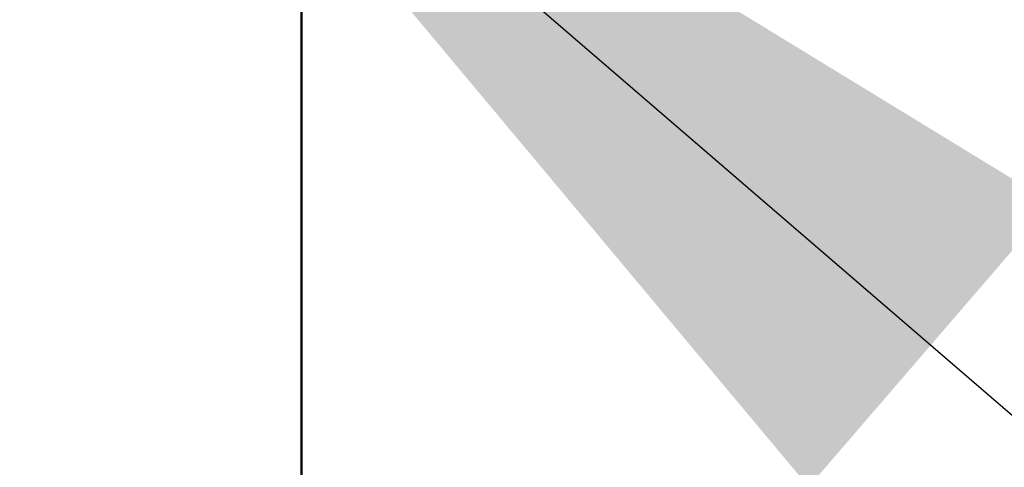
# Model space of a CAD drawing. Header units: inches. Extents: x 1 to 203, y 4 to 128.
# Tile 54 of 127: x 63.987 to 64.498, y 79.287 to 79.52. Entities that reach past the tile are written whole.
import ezdxf

# ---------------------------------------------------------------- set-up
doc = ezdxf.new("R2010")
doc.units = ezdxf.units.IN
doc.header["$LTSCALE"] = 6
doc.header["$MEASUREMENT"] = 0
doc.layers.add('Symbol (ANSI)', color=7, linetype='Continuous', lineweight=25)
doc.layers.add('Visible (ANSI)', color=7, linetype='Continuous', lineweight=50)
doc.styles.add('Note Text (ANSI)', font='tahoma.ttf')
doc.dimstyles.new('Default (ANSI)$7', dxfattribs={"dimscale": 6, "dimtxt": 0.12, "dimasz": 0.098425, "dimexe": 0.125, "dimexo": 0.0625, "dimgap": 0.031496, "dimtad": 0, "dimtih": 1, "dimtoh": 1, "dimrnd": 1e-08, "dimzin": 4, "dimdsep": 46, "dimtxsty": 'Note Text (ANSI)', "dimcen": 0.09, "dimdle": 0.393701, "dimclrd": 256, "dimclre": 256, "dimclrt": 256, "dimadec": 0, "dimazin": 1, "dimtfac": 1, "dimtofl": 0, "dimtmove": 0, "dimatfit": 3, "dimfxl": 1, "dimtolj": 1, "dimtzin": 4, "dimlwd": -1, "dimlwe": -1, "dimarcsym": 0})

msp = doc.modelspace()

# ---------------------------------------------------------------- linework, layer by layer
at = {"layer": 'Visible (ANSI)'}
msp.add_line((64.13363, 79.03205), (64.13363, 79.75686), dxfattribs=at)
msp.add_circle((63.60863, 80.01493), 0.585, dxfattribs=at)

# ---------------------------------------------------------------- leaders
at = {"layer": 'Symbol (ANSI)', "annotation_type": 0, "has_hookline": 1, "hookline_direction": 0, "text_width": 8.92578}
msp.add_leader([(64.01291, 79.73631), (66.12266, 77.91838), (66.71321, 77.91838)], dimstyle='Default (ANSI)$7', override={"dimtad": 0}, dxfattribs=at)

doc.saveas('drawing.dxf')
